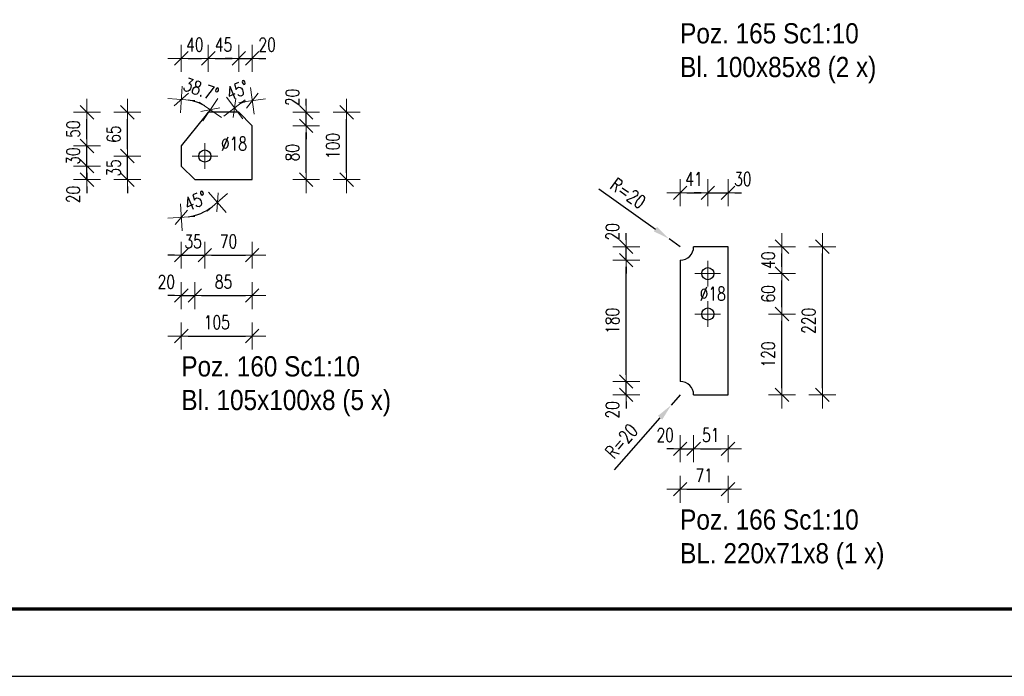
# Model space of a CAD drawing. Header units: millimetres. Extents: x -162 to 500, y 16347 to 16842.
# Tile 5 of 14: x 167 to 313, y 16347 to 16444. Entities that reach past the tile are written whole.
import ezdxf

# ---------------------------------------------------------------- set-up
doc = ezdxf.new("R2010")
doc.units = ezdxf.units.MM
doc.header["$LTSCALE"] = 10
doc.linetypes.add('MITTE', pattern=[2, 1.25, -0.25, 0.25, -0.25])
doc.layers.get('Defpoints').update_dxf_attribs({"color": 1})
doc.layers.add('_FORMATKA', color=8, linetype='Continuous', plot=False)
for name, color, linetype, lineweight in [('_RAMKA', 7, 'Continuous', 35), ('PS_DIM', 4, 'Continuous', 13), ('PS_Mid', 5, 'MITTE', 15), ('PS_Plate', 35, 'Continuous', 30), ('PS_SOLID', 7, 'Continuous', 30), ('PS_TEXT', 3, 'Continuous', 18)]:
    doc.layers.add(name, color=color, linetype=linetype, lineweight=lineweight)
doc.styles.add('gil', font='txt', dxfattribs={"width": 0.9})
doc.styles.add('simplex', font='simplex.shx', dxfattribs={"width": 0.75})
doc.dimstyles.new('1_10_PRZ_DS1-LS10', dxfattribs={"dimtxt": 2, "dimasz": 1, "dimexe": 2, "dimexo": 5, "dimgap": 1, "dimtad": 1, "dimdec": 0, "dimlfac": 10, "dimtxsty": 'simplex', "dimblk": 'dimznak', "dimcen": 2, "dimse1": 1, "dimse2": 1, "dimclrt": 3, "dimadec": 1, "dimazin": 0, "dimtfac": 1, "dimtdec": 0, "dimtix": 1, "dimtmove": 2, "dimatfit": 3, "dimldrblk": 'dim-grot', "dimfxl": 1, "dimarcsym": 0})
doc.dimstyles.new('średnice', dxfattribs={"dimtxt": 2, "dimasz": 2.5, "dimexe": 1, "dimexo": 1, "dimgap": 1, "dimtad": 1, "dimdec": 0, "dimlfac": 10, "dimtxsty": 'simplex', "dimcen": 2, "dimclrd": 256, "dimclre": 256, "dimclrt": 3, "dimadec": 1, "dimazin": 0, "dimtfac": 1, "dimtdec": 0, "dimtix": 1, "dimtmove": 1, "dimatfit": 0, "dimfxl": 1, "dimarcsym": 0})

# ---------------------------------------------------------------- blocks, each defined once
blk = doc.blocks.new('dimznak')
at = {"color": 0}
for points in [[(0, 2), (0, -2)], [(-2, 0), (2, 0)]]:
    blk.add_lwpolyline(points, dxfattribs=at)
at = {"color": 2}
blk.add_lwpolyline([(1, 1), (-1, -1)], dxfattribs=at)
blk = doc.blocks.new('*D280')
at = {"layer": 'Defpoints', "color": 0, "transparency": 16777216}
for p in [(190.55, 16422.33), (190.55, 16419.5), (192.55, 16420.33), (192.51, 16415.01)]:
    blk.add_point(p, dxfattribs=at)
at = {"layer": 'PS_DIM', "color": 0, "lineweight": -2, "transparency": 16777216}
blk.add_arc((190.55, 16422.33), 7.58, 277.5674, 307.4326, dxfattribs=at)
for p, rotation in [((195.9, 16416.97), 41.21628106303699), ((190.55, 16414.75), 183.7837189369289)]:
    blk.add_blockref('dimznak', p, dxfattribs=dict(at, rotation=rotation))
at = {"layer": 'PS_DIM', "color": 3, "transparency": 16777216, "insert": (192.68, 16417.18), "char_height": 2, "attachment_point": 5, "rotation": 22.5, "style": 'simplex'}
blk.add_mtext('45%%d', dxfattribs=at)
blk = doc.blocks.new('dim-grot')
blk.add_hatch(color=256).paths.add_polyline_path([(0, 0), (-2, 0.5), (-2, -0.5)])
blk.add_lwpolyline([(0, 0), (-2, 0.5), (-2, -0.5), (0, 0)])
blk = doc.blocks.new('*D281')
at = {"layer": 'Defpoints', "color": 0, "transparency": 16777216}
for p in [(194.05, 16423.83), (190.55, 16422.33), (194.05, 16409.12)]:
    blk.add_point(p, dxfattribs=at)
at = {"layer": 'PS_DIM', "color": 0, "lineweight": -2, "transparency": 16777216}
for p, q in [((189.55, 16409.12), (188.55, 16409.12)), ((190.55, 16409.12), (194.05, 16409.12)), ((195.05, 16409.12), (196.05, 16409.12))]:
    blk.add_line(p, q, dxfattribs=at)
blk.add_blockref('dimznak', (190.55, 16409.12), dxfattribs=at)
at = {"layer": 'PS_DIM', "color": 0, "lineweight": -2, "transparency": 16777216, "rotation": 180}
blk.add_blockref('dimznak', (194.05, 16409.12), dxfattribs=at)
at = {"layer": 'PS_DIM', "color": 3, "transparency": 16777216, "insert": (192.3, 16411.16), "char_height": 2, "attachment_point": 5, "style": 'simplex'}
blk.add_mtext('35', dxfattribs=at)
blk = doc.blocks.new('*D283')
at = {"layer": 'Defpoints', "color": 0, "transparency": 16777216}
for p in [(190.55, 16422.33), (192.55, 16420.33), (192.55, 16403.12)]:
    blk.add_point(p, dxfattribs=at)
at = {"layer": 'PS_DIM', "color": 0, "lineweight": -2, "transparency": 16777216}
for p, q in [((189.55, 16403.12), (188.55, 16403.12)), ((190.55, 16403.12), (192.55, 16403.12)), ((193.55, 16403.12), (194.55, 16403.12))]:
    blk.add_line(p, q, dxfattribs=at)
blk.add_blockref('dimznak', (190.55, 16403.12), dxfattribs=at)
at = {"layer": 'PS_DIM', "color": 0, "lineweight": -2, "transparency": 16777216, "rotation": 180}
blk.add_blockref('dimznak', (192.55, 16403.12), dxfattribs=at)
at = {"layer": 'PS_DIM', "color": 3, "transparency": 16777216, "insert": (188.33, 16405.16), "char_height": 2, "attachment_point": 5, "style": 'simplex'}
blk.add_mtext('20', dxfattribs=at)
blk = doc.blocks.new('*D286')
at = {"layer": 'Defpoints', "color": 0, "transparency": 16777216}
for p in [(200.1, 16431.92), (201.07, 16431.16), (199.07, 16430.33), (201.07, 16428.33)]:
    blk.add_point(p, dxfattribs=at)
at = {"layer": 'PS_DIM', "color": 0, "lineweight": -2, "transparency": 16777216}
blk.add_arc((201.07, 16428.33), 3.71, 105.4732, 119.5268, dxfattribs=at)
for p, rotation in [((198.44, 16430.96), 217.2634008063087), ((201.07, 16432.04), 7.73659919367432)]:
    blk.add_blockref('dimznak', p, dxfattribs=dict(at, rotation=rotation))
at = {"layer": 'PS_DIM', "color": 3, "transparency": 16777216, "insert": (198.88, 16433.61), "char_height": 2, "attachment_point": 5, "rotation": 22.5, "style": 'simplex'}
blk.add_mtext('45%%d', dxfattribs=at)
blk = doc.blocks.new('*D287')
at = {"layer": 'Defpoints', "color": 0, "transparency": 16777216}
for p in [(190.55, 16431.73), (193.54, 16431.54), (194.55, 16430.33), (190.55, 16425.33)]:
    blk.add_point(p, dxfattribs=at)
at = {"layer": 'PS_DIM', "color": 0, "lineweight": -2, "transparency": 16777216}
blk.add_arc((190.55, 16425.33), 6.89, 59.6598, 81.6804, dxfattribs=at)
for p, rotation in [((190.55, 16432.22), 175.8401836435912), ((194.85, 16430.71), 325.500008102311)]:
    blk.add_blockref('dimznak', p, dxfattribs=dict(at, rotation=rotation))
at = {"layer": 'PS_DIM', "color": 3, "transparency": 16777216, "insert": (193.49, 16433.72), "char_height": 2, "attachment_point": 5, "rotation": 340.6701, "style": 'simplex'}
blk.add_mtext('38.7%%d', dxfattribs=at)
blk = doc.blocks.new('*D290')
at = {"layer": 'Defpoints', "color": 0, "transparency": 16777216}
for p in [(201.07, 16438.33), (199.07, 16430.33), (201.07, 16428.33)]:
    blk.add_point(p, dxfattribs=at)
at = {"layer": 'PS_DIM', "color": 0, "lineweight": -2, "transparency": 16777216}
for p, q in [((198.07, 16438.33), (197.07, 16438.33)), ((199.07, 16438.33), (201.07, 16438.33)), ((202.07, 16438.33), (203.07, 16438.33))]:
    blk.add_line(p, q, dxfattribs=at)
blk.add_blockref('dimznak', (199.07, 16438.33), dxfattribs=at)
at = {"layer": 'PS_DIM', "color": 0, "lineweight": -2, "transparency": 16777216, "rotation": 180}
blk.add_blockref('dimznak', (201.07, 16438.33), dxfattribs=at)
at = {"layer": 'PS_DIM', "color": 3, "transparency": 16777216, "insert": (203.28, 16440.37), "char_height": 2, "attachment_point": 5, "style": 'simplex'}
blk.add_mtext('20', dxfattribs=at)
blk = doc.blocks.new('*D291')
at = {"layer": 'Defpoints', "color": 0, "transparency": 16777216}
for p in [(182.55, 16423.83), (194.05, 16423.83), (192.55, 16420.33)]:
    blk.add_point(p, dxfattribs=at)
at = {"layer": 'PS_DIM', "color": 0, "lineweight": -2, "transparency": 16777216}
for p, q in [((182.55, 16424.83), (182.55, 16425.83)), ((182.55, 16420.33), (182.55, 16423.83)), ((182.55, 16419.33), (182.55, 16418.33))]:
    blk.add_line(p, q, dxfattribs=at)
for p, rotation in [((182.55, 16423.83), 270), ((182.55, 16420.33), 90)]:
    blk.add_blockref('dimznak', p, dxfattribs=dict(at, rotation=rotation))
at = {"layer": 'PS_DIM', "color": 3, "transparency": 16777216, "insert": (180.51, 16422.08), "char_height": 2, "attachment_point": 5, "rotation": 90, "style": 'simplex'}
blk.add_mtext('35', dxfattribs=at)
blk = doc.blocks.new('*D293')
at = {"layer": 'Defpoints', "color": 0, "transparency": 16777216}
for p in [(176.55, 16422.33), (190.55, 16422.33), (192.55, 16420.33)]:
    blk.add_point(p, dxfattribs=at)
at = {"layer": 'PS_DIM', "color": 0, "lineweight": -2, "transparency": 16777216}
for p, q in [((176.55, 16423.33), (176.55, 16424.33)), ((176.55, 16420.33), (176.55, 16422.33)), ((176.55, 16419.33), (176.55, 16418.33))]:
    blk.add_line(p, q, dxfattribs=at)
for p, rotation in [((176.55, 16422.33), 270), ((176.55, 16420.33), 90)]:
    blk.add_blockref('dimznak', p, dxfattribs=dict(at, rotation=rotation))
at = {"layer": 'PS_DIM', "color": 3, "transparency": 16777216, "insert": (174.51, 16418.12), "char_height": 2, "attachment_point": 5, "rotation": 90, "style": 'simplex'}
blk.add_mtext('20', dxfattribs=at)
blk = doc.blocks.new('*D294')
at = {"layer": 'Defpoints', "color": 0, "transparency": 16777216}
for p in [(176.55, 16425.33), (190.55, 16425.33), (190.55, 16422.33)]:
    blk.add_point(p, dxfattribs=at)
at = {"layer": 'PS_DIM', "color": 0, "lineweight": -2, "transparency": 16777216}
for p, q in [((176.55, 16426.33), (176.55, 16427.33)), ((176.55, 16422.33), (176.55, 16425.33)), ((176.55, 16421.33), (176.55, 16420.33))]:
    blk.add_line(p, q, dxfattribs=at)
for p, rotation in [((176.55, 16425.33), 270), ((176.55, 16422.33), 90)]:
    blk.add_blockref('dimznak', p, dxfattribs=dict(at, rotation=rotation))
at = {"layer": 'PS_DIM', "color": 3, "transparency": 16777216, "insert": (174.51, 16423.83), "char_height": 2, "attachment_point": 5, "rotation": 90, "style": 'simplex'}
blk.add_mtext('30', dxfattribs=at)
blk = doc.blocks.new('*D297')
at = {"layer": 'Defpoints', "color": 0, "transparency": 16777216}
for p in [(199.07, 16430.33), (209.07, 16430.33), (201.07, 16428.33)]:
    blk.add_point(p, dxfattribs=at)
at = {"layer": 'PS_DIM', "color": 0, "lineweight": -2, "transparency": 16777216}
for p, q in [((209.07, 16431.33), (209.07, 16432.33)), ((209.07, 16428.33), (209.07, 16430.33)), ((209.07, 16427.33), (209.07, 16426.33))]:
    blk.add_line(p, q, dxfattribs=at)
for p, rotation in [((209.07, 16430.33), 270), ((209.07, 16428.33), 90)]:
    blk.add_blockref('dimznak', p, dxfattribs=dict(at, rotation=rotation))
at = {"layer": 'PS_DIM', "color": 3, "transparency": 16777216, "insert": (207.03, 16432.54), "char_height": 2, "attachment_point": 5, "rotation": 90, "style": 'simplex'}
blk.add_mtext('20', dxfattribs=at)
blk = doc.blocks.new('*X279')
at = {"layer": 'PS_Mid', "color": 5, "linetype": 'MITTE'}
for p, q in [((-1.76, 0.4), (-1.76, -3.4)), ((0.14, -1.5), (-3.66, -1.5))]:
    blk.add_line(p, q, dxfattribs=at)
at = {"layer": 'PS_SOLID', "color": 7, "linetype": 'Continuous'}
for p, q in [((-1.26, 5), (-1.76, 4.375)), ((3.26, 5), (-1.26, 5)), ((5.26, 3), (3.26, 5)), ((-1.76, 4.375), (-5.26, 0)), ((5.26, -5), (5.26, 3)), ((-5.26, 0), (-5.26, -3)), ((-5.26, -3), (-3.26, -5)), ((-3.26, -5), (5.26, -5))]:
    blk.add_line(p, q, dxfattribs=at)
at = {"layer": 'PS_SOLID', "color": 7}
blk.add_circle((-1.76, -1.5), 0.9, dxfattribs=at)
blk = doc.blocks.new('*D388')
at = {"layer": 'Defpoints', "color": 0, "transparency": 16777216}
for p in [(264.55, 16388.38), (263.23, 16386.87)]:
    blk.add_point(p, dxfattribs=at)
at = {"layer": 'PS_DIM', "lineweight": -2, "transparency": 16777216}
for p, q in [((264.55, 16388.38), (263.23, 16386.87)), ((254.79, 16377.27), (261.58, 16385))]:
    blk.add_line(p, q, dxfattribs=at)
at = {"layer": 'PS_DIM', "transparency": 16777216}
blk.add_solid([(261.26, 16385.27), (261.89, 16384.72), (263.23, 16386.87)], dxfattribs=at)
at = {"layer": 'PS_DIM', "color": 3, "transparency": 16777216, "insert": (255.85, 16381.51), "char_height": 2, "attachment_point": 5, "rotation": 48.7096, "style": 'simplex'}
blk.add_mtext('R=20', dxfattribs=at)
blk = doc.blocks.new('*D389')
at = {"layer": 'Defpoints', "color": 0, "transparency": 16777216}
for p in [(262.92, 16411.54), (264.55, 16410.38)]:
    blk.add_point(p, dxfattribs=at)
at = {"layer": 'PS_DIM', "lineweight": -2, "transparency": 16777216}
for p, q in [((252.5, 16418.95), (260.88, 16412.99)), ((264.55, 16410.38), (262.92, 16411.54))]:
    blk.add_line(p, q, dxfattribs=at)
at = {"layer": 'PS_DIM', "transparency": 16777216}
blk.add_solid([(261.12, 16413.33), (260.64, 16412.65), (262.92, 16411.54)], dxfattribs=at)
at = {"layer": 'PS_DIM', "color": 3, "transparency": 16777216, "insert": (256.83, 16418.32), "char_height": 2, "attachment_point": 5, "rotation": 324.5477, "style": 'simplex'}
blk.add_mtext('R=20', dxfattribs=at)
blk = doc.blocks.new('*D390')
at = {"layer": 'Defpoints', "color": 0, "transparency": 16777216}
for p in [(264.55, 16390.38), (266.55, 16388.38), (266.55, 16380.38)]:
    blk.add_point(p, dxfattribs=at)
at = {"layer": 'PS_DIM', "color": 0, "lineweight": -2, "transparency": 16777216}
for p, q in [((263.55, 16380.38), (262.55, 16380.38)), ((264.55, 16380.38), (266.55, 16380.38)), ((267.55, 16380.38), (268.55, 16380.38))]:
    blk.add_line(p, q, dxfattribs=at)
blk.add_blockref('dimznak', (264.55, 16380.38), dxfattribs=at)
at = {"layer": 'PS_DIM', "color": 0, "lineweight": -2, "transparency": 16777216, "rotation": 180}
blk.add_blockref('dimznak', (266.55, 16380.38), dxfattribs=at)
at = {"layer": 'PS_DIM', "color": 3, "transparency": 16777216, "insert": (262.33, 16382.42), "char_height": 2, "attachment_point": 5, "style": 'simplex'}
blk.add_mtext('20', dxfattribs=at)
blk = doc.blocks.new('*D394')
at = {"layer": 'Defpoints', "color": 0, "transparency": 16777216}
for p in [(271.65, 16418.38), (271.65, 16410.38), (268.65, 16400.38)]:
    blk.add_point(p, dxfattribs=at)
at = {"layer": 'PS_DIM', "color": 0, "lineweight": -2, "transparency": 16777216}
for p, q in [((267.65, 16418.38), (266.65, 16418.38)), ((268.65, 16418.38), (271.65, 16418.38)), ((272.65, 16418.38), (273.65, 16418.38))]:
    blk.add_line(p, q, dxfattribs=at)
blk.add_blockref('dimznak', (268.65, 16418.38), dxfattribs=at)
at = {"layer": 'PS_DIM', "color": 0, "lineweight": -2, "transparency": 16777216, "rotation": 180}
blk.add_blockref('dimznak', (271.65, 16418.38), dxfattribs=at)
at = {"layer": 'PS_DIM', "color": 3, "transparency": 16777216, "insert": (273.86, 16420.42), "char_height": 2, "attachment_point": 5, "style": 'simplex'}
blk.add_mtext('30', dxfattribs=at)
blk = doc.blocks.new('*D395')
at = {"layer": 'Defpoints', "color": 0, "transparency": 16777216}
for p in [(256.55, 16390.38), (264.55, 16390.38), (266.55, 16388.38)]:
    blk.add_point(p, dxfattribs=at)
at = {"layer": 'PS_DIM', "color": 0, "lineweight": -2, "transparency": 16777216}
for p, q in [((256.55, 16391.38), (256.55, 16392.38)), ((256.55, 16388.38), (256.55, 16390.38)), ((256.55, 16387.38), (256.55, 16386.38))]:
    blk.add_line(p, q, dxfattribs=at)
for p, rotation in [((256.55, 16390.38), 270), ((256.55, 16388.38), 90)]:
    blk.add_blockref('dimznak', p, dxfattribs=dict(at, rotation=rotation))
at = {"layer": 'PS_DIM', "color": 3, "transparency": 16777216, "insert": (254.51, 16386.16), "char_height": 2, "attachment_point": 5, "rotation": 90, "style": 'simplex'}
blk.add_mtext('20', dxfattribs=at)
blk = doc.blocks.new('*D397')
at = {"layer": 'Defpoints', "color": 0, "transparency": 16777216}
for p in [(256.55, 16410.38), (266.55, 16410.38), (264.55, 16408.38)]:
    blk.add_point(p, dxfattribs=at)
at = {"layer": 'PS_DIM', "color": 0, "lineweight": -2, "transparency": 16777216}
for p, q in [((256.55, 16411.38), (256.55, 16412.38)), ((256.55, 16408.38), (256.55, 16410.38)), ((256.55, 16407.38), (256.55, 16406.38))]:
    blk.add_line(p, q, dxfattribs=at)
for p, rotation in [((256.55, 16410.38), 270), ((256.55, 16408.38), 90)]:
    blk.add_blockref('dimznak', p, dxfattribs=dict(at, rotation=rotation))
at = {"layer": 'PS_DIM', "color": 3, "transparency": 16777216, "insert": (254.51, 16412.59), "char_height": 2, "attachment_point": 5, "rotation": 90, "style": 'simplex'}
blk.add_mtext('20', dxfattribs=at)
blk = doc.blocks.new('*X387')
at = {"layer": 'PS_Mid', "color": 5, "linetype": 'MITTE'}
for p, q in [((0.55, 8.9), (0.55, 5.1)), ((2.45, 7), (-1.35, 7)), ((0.55, 2.9), (0.55, -0.9)), ((2.45, 1), (-1.35, 1))]:
    blk.add_line(p, q, dxfattribs=at)
at = {"layer": 'PS_SOLID', "color": 7, "linetype": 'Continuous'}
for p, q in [((0.55, 11), (-1.55, 11)), ((3.55, 11), (0.55, 11)), ((3.55, -11), (3.55, 11)), ((-3.55, 9), (-3.55, -9)), ((-1.55, -11), (3.55, -11))]:
    blk.add_line(p, q, dxfattribs=at)
at = {"layer": 'PS_SOLID', "color": 7}
for centre in [(0.55, 7), (0.55, 1)]:
    blk.add_circle(centre, 0.9, dxfattribs=at)
at = {"layer": 'PS_SOLID'}
for centre, start, end in [((-3.55, 11), 270, 0), ((-3.55, -11), 0, 90)]:
    blk.add_arc(centre, 2, start, end, dxfattribs=at)
blk = doc.blocks.new('*U502')
at = {"layer": '_FORMATKA', "lineweight": -3}
blk.add_lwpolyline([(-650, 0), (0, 0), (0, 420), (-650, 420)], close=True, dxfattribs=at)
at = {"layer": '_RAMKA', "lineweight": -3, "const_width": 0.5}
blk.add_lwpolyline([(-620, 10), (-10, 10), (-10, 410), (-620, 410)], close=True, dxfattribs=at)
blk = doc.blocks.new('*X566')
at = {"color": 3, "style": 'gil', "width": 0.9}
for s, p in [('Poz. 160 Sc1:10', (190.55, 16391.12)), ('Bl. 105x100x8 (5 x)', (190.55, 16386.12))]:
    blk.add_text(s, height=3, dxfattribs=at).set_placement(p)
blk = doc.blocks.new('*X571')
at = {"color": 3, "style": 'gil', "width": 0.9}
for s, p in [('Poz. 165 Sc1:10', (264.55, 16440.55)), ('Bl. 100x85x8 (2 x)', (264.55, 16435.55))]:
    blk.add_text(s, height=3, dxfattribs=at).set_placement(p)
blk = doc.blocks.new('*X572')
at = {"color": 3, "style": 'gil', "width": 0.9}
for s, p in [('Poz. 166 Sc1:10', (264.55, 16368.38)), ('BL. 220x71x8 (1 x)', (264.55, 16363.38))]:
    blk.add_text(s, height=3, dxfattribs=at).set_placement(p)

msp = doc.modelspace()

# ---------------------------------------------------------------- block references
at = {"layer": 'PS_DIM'}
msp.add_blockref('*U502', (493.6, 16346.61), dxfattribs=at)
at = {"layer": 'PS_Plate'}
for name, p in [('*X279', (195.81, 16425.33)), ('*X387', (268.1, 16399.38))]:
    msp.add_blockref(name, p, dxfattribs=at)
at = {"layer": 'PS_TEXT'}
for name in ['*X571', '*X566', '*X572']:
    msp.add_blockref(name, (0, 0), dxfattribs=at)

# ---------------------------------------------------------------- texts
at = {"layer": 'PS_DIM', "char_height": 2, "attachment_point": 7, "style": 'simplex'}
for insert in [(196.44, 16424.68), (267.46, 16402.4)]:
    msp.add_mtext('\\A1;%%c18', dxfattribs=dict(at, insert=insert))

# ---------------------------------------------------------------- dimensions: what is measured, and where the dimension line sits
at = {"layer": 'PS_DIM'}
for base, p1, p2, location, text in [((194.55, 16438.33), (190.55, 16425.33), (194.55, 16430.33), (192.55, 16440.37), '40'), ((199.07, 16438.33), (194.55, 16430.33), (199.07, 16430.33), (196.81, 16440.37), '45'), ((201.07, 16409.12), (194.05, 16423.83), (201.07, 16420.33), (197.56, 16411.16), '70'), ((268.65, 16418.38), (264.55, 16408.38), (268.65, 16400.38), (266.6, 16420.42), '41'), ((201.07, 16397.12), (190.55, 16420.33), (201.07, 16420.33), (195.81, 16399.16), '105'), ((201.07, 16403.12), (192.55, 16420.33), (201.07, 16420.33), (196.81, 16405.16), '85'), ((271.65, 16374.38), (264.55, 16388.38), (271.65, 16388.38), (268.1, 16376.42), '71'), ((271.65, 16380.38), (266.55, 16388.38), (271.65, 16388.38), (269.1, 16382.42), '51')]:
    msp.add_linear_dim(base=base, p1=p1, p2=p2, location=location, text=text, dimstyle='1_10_PRZ_DS1-LS10', dxfattribs=at).render()
for base, p1, p2, text, picture, middle in [((201.07, 16438.33), (199.07, 16430.33), (201.07, 16428.33), '20', '*D290', (203.28, 16440.37)), ((194.05, 16409.12), (190.55, 16422.33), (194.05, 16423.83), '35', '*D281', (192.3, 16411.16)), ((192.55, 16403.12), (190.55, 16422.33), (192.55, 16420.33), '20', '*D283', (188.33, 16405.16)), ((271.65, 16418.38), (268.65, 16400.38), (271.65, 16410.38), '30', '*D394', (273.86, 16420.42)), ((266.55, 16380.38), (264.55, 16390.38), (266.55, 16388.38), '20', '*D390', (262.33, 16382.42))]:
    dim = msp.add_linear_dim(base=base, p1=p1, p2=p2, text=text, dimstyle='1_10_PRZ_DS1-LS10', dxfattribs=at)
    dim.commit()
    dim.dimension.update_dxf_attribs({"geometry": picture, "text_midpoint": middle, "dimtype": 128})
for base, center, p1, p2, text, picture, middle in [((193.54, 16431.54), (190.55, 16425.33), (194.55, 16430.33), (190.55, 16431.73), '38.7%%d', '*D287', (193.49, 16433.72)), ((200.1, 16431.92), (201.07, 16428.33), (201.07, 16431.16), (199.07, 16430.33), '45%%d', '*D286', (198.88, 16433.61)), ((192.51, 16415.01), (190.55, 16422.33), (190.55, 16419.5), (192.55, 16420.33), '45%%d', '*D280', (192.68, 16417.18))]:
    dim = msp.add_angular_dim_3p(base=base, center=center, p1=p1, p2=p2, text=text, dimstyle='1_10_PRZ_DS1-LS10', dxfattribs=at)
    dim.commit()
    dim.dimension.update_dxf_attribs({"geometry": picture, "text_midpoint": middle})
for base, p1, p2, text, picture, middle in [((209.07, 16430.33), (201.07, 16428.33), (199.07, 16430.33), '20', '*D297', (207.03, 16432.54)), ((176.55, 16425.33), (190.55, 16422.33), (190.55, 16425.33), '30', '*D294', (174.51, 16423.83)), ((182.55, 16423.83), (192.55, 16420.33), (194.05, 16423.83), '35', '*D291', (180.51, 16422.08)), ((176.55, 16422.33), (192.55, 16420.33), (190.55, 16422.33), '20', '*D293', (174.51, 16418.12)), ((256.55, 16410.38), (264.55, 16408.38), (266.55, 16410.38), '20', '*D397', (254.51, 16412.59)), ((256.55, 16390.38), (266.55, 16388.38), (264.55, 16390.38), '20', '*D395', (254.51, 16386.16))]:
    dim = msp.add_linear_dim(base=base, p1=p1, p2=p2, angle=90, text=text, dimstyle='1_10_PRZ_DS1-LS10', dxfattribs=at)
    dim.commit()
    dim.dimension.update_dxf_attribs({"geometry": picture, "text_midpoint": middle, "dimtype": 128})
for base, p1, p2, location, text in [((176.55, 16430.33), (190.55, 16425.33), (194.55, 16430.33), (174.51, 16427.83), '50'), ((182.55, 16430.33), (194.05, 16423.83), (190.55, 16430.33), (180.51, 16427.08), '65'), ((215.07, 16430.33), (201.07, 16420.33), (201.07, 16430.33), (213.03, 16425.33), '100'), ((209.07, 16428.33), (201.07, 16420.33), (201.07, 16428.33), (207.03, 16424.33), '80'), ((279.65, 16410.38), (268.65, 16406.38), (271.65, 16410.38), (277.61, 16408.38), '40'), ((285.65, 16410.38), (271.65, 16388.38), (271.65, 16410.38), (283.61, 16399.38), '220'), ((256.55, 16408.38), (264.55, 16390.38), (264.55, 16408.38), (254.51, 16399.38), '180'), ((279.65, 16406.38), (268.65, 16400.38), (268.65, 16406.38), (277.61, 16403.38), '60'), ((279.65, 16400.38), (271.65, 16388.38), (268.65, 16400.38), (277.61, 16394.38), '120')]:
    msp.add_linear_dim(base=base, p1=p1, p2=p2, angle=90, location=location, text=text, dimstyle='1_10_PRZ_DS1-LS10', dxfattribs=at).render()
for center, mpoint, picture, middle in [((264.55, 16410.38), (262.92, 16411.54), '*D389', (256.83, 16418.32)), ((264.55, 16388.38), (263.23, 16386.87), '*D388', (255.85, 16381.51))]:
    dim = msp.add_radius_dim(center=center, mpoint=mpoint, text='R=20', dimstyle='średnice', dxfattribs=at)
    dim.commit()
    dim.dimension.update_dxf_attribs({"geometry": picture, "text_midpoint": middle})

doc.saveas('drawing.dxf')
